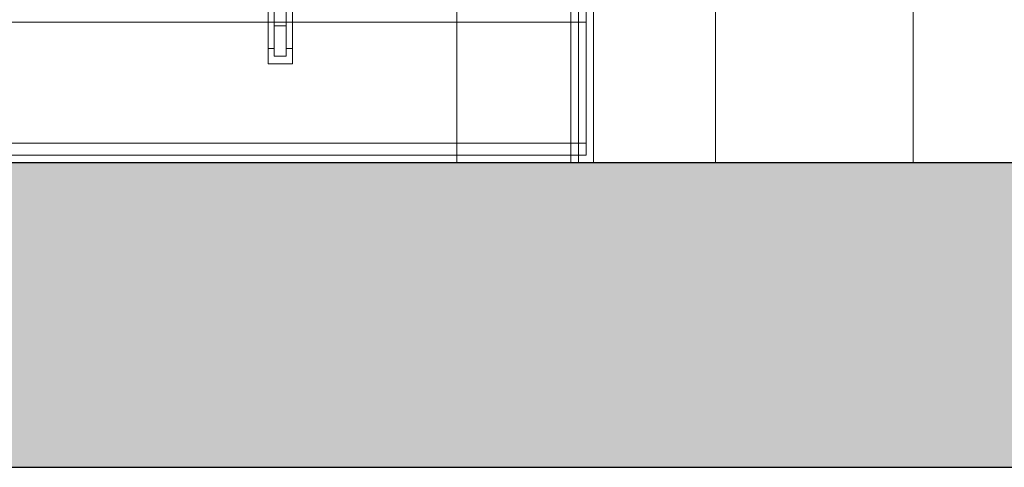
# Model space of a CAD drawing. Header units: millimetres. Extents: x 157133 to 260102, y -21587 to 34582.
# Tile 9 of 65: x 172763 to 173410, y 7150 to 7444. Entities that reach past the tile are written whole.
import ezdxf

# ---------------------------------------------------------------- set-up
doc = ezdxf.new("R2010")
doc.units = ezdxf.units.MM
doc.linetypes.add('Skrytá', pattern=[714.375, 476.25, -238.125])
for name, color, linetype, lineweight in [('CA_IMPORTY18', 8, 'Continuous', 9), ('CA_NEVHRA', 3, 'Skrytá', 9), ('CA_REZY', 1, 'Continuous', 25), ('CA_SRAFY', 9, 'Continuous', 25)]:
    doc.layers.add(name, color=color, linetype=linetype, lineweight=lineweight)

# ---------------------------------------------------------------- blocks, each defined once
blk = doc.blocks.new('ocelová kce final - 11542_003_OK-HALA_TaO-2_ET_AciS_2025-05-29_upr_dwg-2597525-PŮDORYS _8_000 _ vestavek V7')
at = {"layer": 'CA_IMPORTY18', "color": 57}
for p, q in [((172930, 7510), (172930, 7440)), ((172938, 7440), (172938, 7510)), ((172926, 7464), (172926, 7415)), ((172942, 7415), (172942, 7460.48)), ((172930, 7440), (172938, 7440)), ((172930, 7440), (172930, 7420)), ((172938, 7420), (172938, 7440)), ((172930, 7425), (172926, 7425)), ((172930, 7425), (172926, 7425)), ((172942, 7425), (172938, 7425)), ((172942, 7425), (172938, 7425)), ((172930, 7420), (172938, 7420)), ((172926, 7415), (172942, 7415)), ((173619, 7350), (167881, 7350))]:
    blk.add_line(p, q, dxfattribs=at)
blk = doc.blocks.new('ocelová kce final - ocelová kce final-2597615-PŮDORYS _8_000 _ vestavek V7')
blk.add_blockref('ocelová kce final - 11542_003_OK-HALA_TaO-2_ET_AciS_2025-05-29_upr_dwg-2597525-PŮDORYS _8_000 _ vestavek V7', (0, 0))
blk = doc.blocks.new('Doors_Industrial_Efaflex_High-speed-spiral-door-SST-S-Classic-238R14_A12rfa - Installation Round-1439951-PŮDORYS _8_000 _ vestavek V7')
at = {"layer": 'CA_NEVHRA'}
for p, q in [((2940, 100), (2940, 1260)), ((2940, 1260), (2940, 100)), ((2925, 100), (2925, 910)), ((2925, 910), (2925, 100)), ((2940, 910), (2940, 100)), ((2940, 100), (2940, 910)), ((2940, 910), (2940, 100)), ((2940, 100), (2940, 910)), ((2940, 910), (2940, 100)), ((2940, 100), (2940, 910)), ((2940, 910), (2940, 100)), ((2940, 100), (2940, 910)), ((2940, 910), (2940, 100)), ((2940, 100), (2940, 910)), ((3020, 100), (3020, 910)), ((3020, 910), (3020, 100)), ((2935, 905), (2935, 192.4)), ((2935, 105), (2935, 905)), ((2935, 105), (2935, 905)), ((2935, 905), (2935, 192.4)), ((2850, 100), (2850, 395)), ((2850, 395), (2850, 100)), ((2930, 300), (2930, 100)), ((2930, 100), (2930, 300)), ((3150, 100), (3150, 300)), ((3150, 100), (3150, 300)), ((2935, 192.4), (2500, 192.4)), ((2500, 192.4), (2935, 192.4)), ((2935, 192.4), (2500, 192.4)), ((2500, 192.4), (2935, 192.4)), ((2935, 113), (2935, 192.4)), ((2935, 113), (2935, 192.4)), ((2500, 113), (2935, 113)), ((2500, 113), (2935, 113)), ((2500, 113), (2935, 113)), ((2935, 113), (2500, 113)), ((2935, 113), (2935, 105)), ((2935, 113), (2935, 105)), ((2500, 105), (2935, 105)), ((2500, 105), (2935, 105)), ((2935, 105), (2500, 105)), ((2500, 105), (2935, 105)), ((-2850, 100), (2940, 100)), ((2940, 100), (-2850, 100)), ((-2850, 100), (2940, 100)), ((-2850, 100), (2940, 100)), ((2500, 100), (2940, 100)), ((2500, 100), (2940, 100)), ((2500, 100), (2940, 100)), ((2500, 100), (2940, 100)), ((2500, 100), (2850, 100)), ((2850, 100), (2500, 100)), ((2940, 100), (2925, 100)), ((2925, 100), (2940, 100)), ((2930, 100), (3150, 100)), ((3150, 100), (2930, 100)), ((2940, 100), (3020, 100)), ((3020, 100), (2940, 100))]:
    blk.add_line(p, q, dxfattribs=at)

msp = doc.modelspace()

# ---------------------------------------------------------------- hatches: boundary and pattern name
at = {"layer": 'CA_SRAFY', "lineweight": 9}
h = msp.add_hatch(dxfattribs=at)
h.set_pattern_fill('FP_1', color=256, angle=66.422, style=0, pattern_type=2)
h.set_pattern_definition([(66.422, (123262.17, 7154.73), (-4.6e-05, 97.175588), [16.779, -8.852, 44.162, -8.852, -27.382]), (66.422, (123262.17, 7154.73), (-4.6e-05, 97.175588), [-78.645, 16.779, -10.603]), (113.578, (123236.724, 7154.73), (-42.410543, -0.000105), [16.779, -8.852, 44.162, -8.852, -27.382]), (113.578, (123236.724, 7154.73), (-42.410543, -0.000105), [-78.645, 16.779, -10.603]), (360, (123236.72, 7154.73), (2e-12, 97.175), [25.446, -16.964]), (360, (123257.93, 7242.19), (2e-12, 97.175), [25.446, -16.964]), (90, (123230.01, 7170.11), (-42.411, 1e-12), [8.112, -89.063]), (90, (123251.217, 7218.697), (-42.411, 1e-12), [8.112, -89.063]), (90, (123268.88, 7170.11), (-42.411, 1e-12), [8.112, -89.063]), (90, (123290.087, 7218.697), (-42.411, 1e-12), [8.112, -89.063])])
h.paths.add_polyline_path([(174871.46, 7149.87), (175610.67, 7149.87), (175610.67, 7349.87), (159840.69, 7349.87), (159840.69, 7149.87), (174748.25, 7149.87)])

# ---------------------------------------------------------------- linework, layer by layer
at = {"layer": 'CA_REZY'}
for p, q in [((175610.67, 7349.87), (159840.69, 7349.87)), ((159840.69, 7149.87), (175610.67, 7149.87))]:
    msp.add_line(p, q, dxfattribs=at)

# ---------------------------------------------------------------- block references
at = {"layer": 'CA_IMPORTY18', "color": 57}
msp.add_blockref('ocelová kce final - ocelová kce final-2597615-PŮDORYS _8_000 _ vestavek V7', (0, 0), dxfattribs=at)
at = {"layer": 'CA_NEVHRA'}
msp.add_blockref('Doors_Industrial_Efaflex_High-speed-spiral-door-SST-S-Classic-238R14_A12rfa - Installation Round-1439951-PŮDORYS _8_000 _ vestavek V7', (170200.05, 7249.87), dxfattribs=at)

doc.saveas('drawing.dxf')
